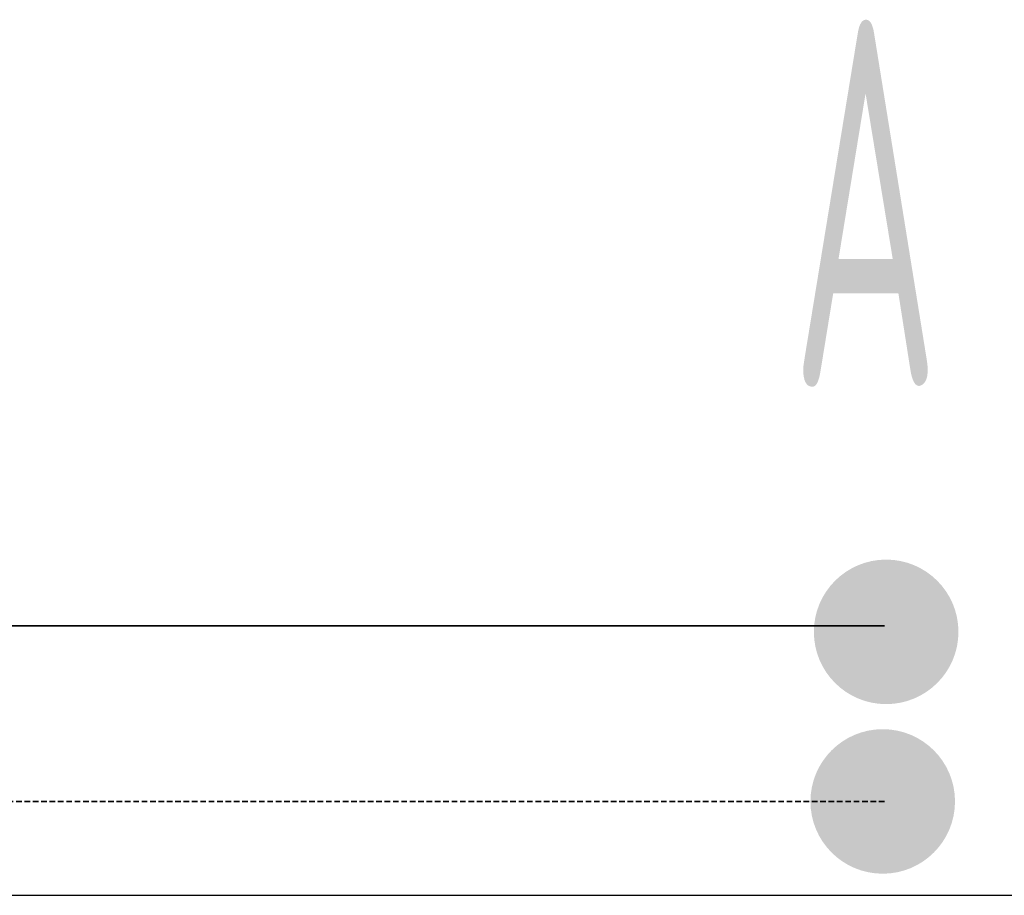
# Model space of a CAD drawing. Header units: millimetres. Extents: x -727 to 69715, y -15705 to 98123.
# Tile 73 of 256: x 22567 to 22903, y -12955 to -12656. Entities that reach past the tile are written whole.
import ezdxf
from ezdxf.enums import TextEntityAlignment as Align

# ---------------------------------------------------------------- set-up
doc = ezdxf.new("R2010")
doc.units = ezdxf.units.MM
doc.linetypes.add('VERDECKT', pattern=[9.525, 6.35, -3.175])
for name, color, linetype, lineweight in [('JS_VYT_POPIS - OBECNĚ', 7, 'Continuous', 5), ('UT_POTRUBI - PŘÍVOD', 1, 'Continuous', 35), ('UT_SCHÉMA_PŘÍVOD', 10, 'Continuous', 35), ('UT_SCHÉMA_ZPÁTEČKA', 172, 'VERDECKT', 35)]:
    doc.layers.add(name, color=color, linetype=linetype, lineweight=lineweight)
doc.styles.add('VZT_POPIS', font='isocp.shx', dxfattribs={"width": 0.6, "height": 125})

msp = doc.modelspace()

# ---------------------------------------------------------------- hatches: boundary and pattern name
at = {"layer": 'UT_SCHÉMA_PŘÍVOD'}
msp.add_hatch(color=256, dxfattribs=at).paths.add_polyline_path([(22838.17, -12864.79, 1), (22887.49, -12864.79, 1)])
at = {"layer": 'UT_SCHÉMA_ZPÁTEČKA', "ltscale": 0.3}
msp.add_hatch(color=256, dxfattribs=at).paths.add_polyline_path([(22886.32, -12922.66, -1), (22837, -12922.66, -1)])

# ---------------------------------------------------------------- linework, layer by layer
msp.add_line((-727.45, -12954.69), (68024.28, -12954.69))
at = {"layer": 'UT_POTRUBI - PŘÍVOD'}
msp.add_line((22862.25, -12862.78), (21012.34, -12862.78), dxfattribs=at)
at = {"layer": 'UT_SCHÉMA_ZPÁTEČKA', "ltscale": 0.3}
msp.add_line((22862.25, -12922.7), (20937.98, -12922.7), dxfattribs=at)

# ---------------------------------------------------------------- texts
at = {"layer": 'JS_VYT_POPIS - OBECNĚ', "style": 'VZT_POPIS', "width": 0.5}
msp.add_text('A', height=125, dxfattribs=at).set_placement((22881.02, -12718.4), align=Align.MIDDLE_RIGHT)

doc.saveas('drawing.dxf')
